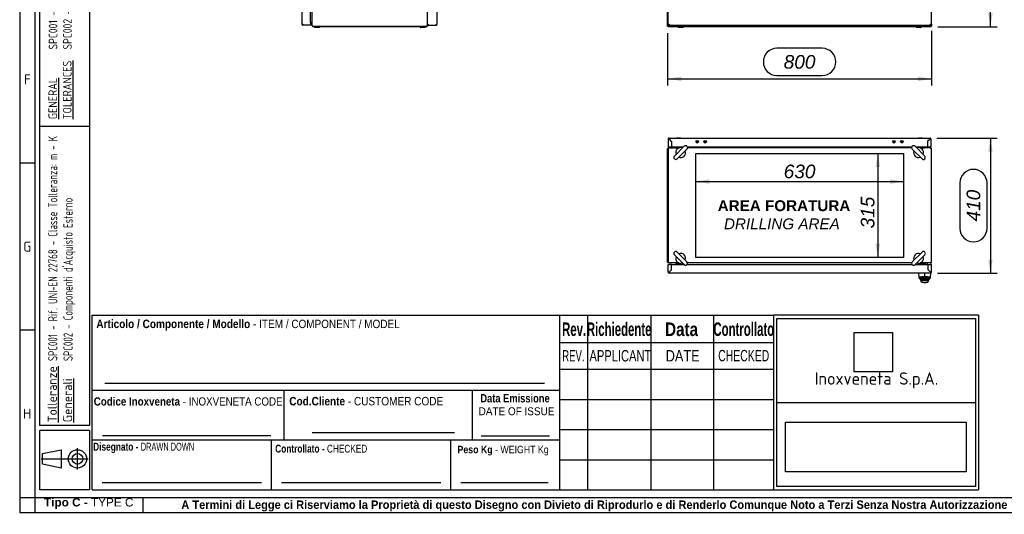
# Model space of a CAD drawing. Extents: x -12 to 412, y 11 to 308.
# Tile 1 of 7: x 6 to 205, y 11 to 111. Entities that reach past the tile are written whole.
import ezdxf
from ezdxf.lldxf.tags import DXFTag

# ---------------------------------------------------------------- set-up
doc = ezdxf.new("R2010")
doc.units = 0
doc.layers.get('0').update_dxf_attribs({"linetype": 'CONTINUOUS'})
for name, color, linetype in [('_TRANSLATION', 7, 'CONTINUOUS'), ('AE00100_03', 7, 'CONTINUOUS'), ('AE00198_03', 7, 'CONTINUOUS'), ('AE00219_03', 7, 'CONTINUOUS'), ('AE00500_10', 7, 'CONTINUOUS'), ('AE00715_01', 7, 'CONTINUOUS'), ('AE00992_10', 7, 'CONTINUOUS'), ('AE00992_31', 7, 'CONTINUOUS'), ('DEFAULT', 7, 'CONTINUOUS'), ('DV4__TRANSLATION', 7, 'CONTINUOUS'), ('F0000000_02', 7, 'CONTINUOUS'), ('F0000000_08', 7, 'CONTINUOUS'), ('F0000000_12', 7, 'CONTINUOUS'), ('F0000000_13', 7, 'CONTINUOUS'), ('F0000000_80', 7, 'CONTINUOUS'), ('F0000000_81', 7, 'CONTINUOUS'), ('F0000000_83', 7, 'CONTINUOUS'), ('F0000000_84', 7, 'CONTINUOUS'), ('F0000000_85', 7, 'CONTINUOUS'), ('F0000001_24', 7, 'CONTINUOUS'), ('M0000000_37', 7, 'CONTINUOUS'), ('SBAVATURE', 7, 'CONTINUOUS')]:
    doc.layers.add(name, color=color, linetype=linetype)
doc.styles.add('SEACAD_ARIAL', font='arial.ttf')
doc.styles.add('SEACAD_ARIAL_NARROW', font='ARIALN.TTF', dxfattribs={"width": 0.8})
doc.styles.add('SEACAD_ARIALB', font='arialbd.ttf', dxfattribs={"width": 0.9})
doc.styles.add('SEACAD_ARIALI', font='ariali.ttf')
doc.styles.add('SEACAD_SOLID_EDGE_ANSI', font='seans.ttf', dxfattribs={"width": 0.9})
doc.styles.add('SEACAD_SOLID_EDGE_ANSIB', font='seansbd.ttf', dxfattribs={"width": 0.9})
tags = doc.linetypes.add('CENTER2', pattern=[28.575, 19.05, -3.175, 3.175, -3.175]).pattern_tags.tags
tags[10:11] = [DXFTag(74, 4), DXFTag(75, 0), DXFTag(340, '0'), DXFTag(46, 0.0), DXFTag(50, 0.0), DXFTag(44, 0.0), DXFTag(45, 0.0)]
tags[8:9] = [DXFTag(74, 4), DXFTag(75, 0), DXFTag(340, '0'), DXFTag(46, 0.0), DXFTag(50, 0.0), DXFTag(44, 0.0), DXFTag(45, 0.0)]
tags[6:7] = [DXFTag(74, 4), DXFTag(75, 0), DXFTag(340, '0'), DXFTag(46, 0.0), DXFTag(50, 0.0), DXFTag(44, 0.0), DXFTag(45, 0.0)]
tags[4:5] = [DXFTag(74, 4), DXFTag(75, 0), DXFTag(340, '0'), DXFTag(46, 0.0), DXFTag(50, 0.0), DXFTag(44, 0.0), DXFTag(45, 0.0)]
doc.dimstyles.new('ISO', dxfattribs={"dimtxt": 1.1, "dimasz": 1.1, "dimexe": 0.55, "dimexo": 0.55, "dimgap": 0.275, "dimtad": 1, "dimdec": 1, "dimlfac": 15, "dimtxsty": 'SEACAD_ARIAL', "dimblk1": '_SE_FILLED', "dimblk2": '_SE_FILLED', "dimsah": 1, "dimcen": 0.55, "dimazin": 3, "dimtfac": 0.7, "dimtdec": 3, "dimtmove": 0, "dimatfit": 3})
picture_1 = doc.add_image_def('image1.jpg', size_in_pixel=(55, 57))
picture_2 = doc.add_image_def('image2.bmp', size_in_pixel=(138, 38))

# ---------------------------------------------------------------- blocks, each defined once
blk = doc.blocks.new('SE')
at = {"layer": 'F0000000_02', "color": 7, "linetype": 'CONTINUOUS'}
for p, q in [((139.31, 109.1), (139.31, 109.21)), ((139.44, 109.08), (139.32, 109.08)), ((140.17, 109.08), (139.44, 109.08)), ((140.29, 109.08), (140.17, 109.08)), ((140.31, 109.21), (140.31, 109.1)), ((187.37, 109.1), (187.37, 109.21)), ((187.51, 109.08), (187.39, 109.08)), ((188.24, 109.08), (187.51, 109.08)), ((188.36, 109.08), (188.24, 109.08)), ((188.37, 109.21), (188.37, 109.1))]:
    blk.add_line(p, q, dxfattribs=at)
for centre, start, end in [((139.32, 109.1), 180, 270), ((140.29, 109.1), 270, 0), ((187.39, 109.1), 180, 270), ((188.36, 109.1), 270, 0)]:
    blk.add_arc(centre, 0.0167, start, end, dxfattribs=at)
at = {"layer": 'F0000000_81', "color": 7, "linetype": 'CONTINUOUS'}
for p, q in [((137.31, 109.73), (137.31, 228.69)), ((190.51, 109.73), (190.51, 228.69)), ((137.31, 109.73), (137.49, 109.73)), ((137.5, 109.55), (137.49, 109.55)), ((137.5, 109.55), (190.32, 109.55)), ((190.51, 109.73), (190.32, 109.73)), ((190.32, 109.55), (190.32, 109.55))]:
    blk.add_line(p, q, dxfattribs=at)
for centre, radius, start, end in [((137.49, 109.73), 0.187, 180, 270), ((147.77, 109.71), 10.27, 179.8887, 180.9298), ((178.72, 109.72), 11.6, 359.1297, 0.0518), ((190.32, 109.73), 0.187, 270, 360)]:
    blk.add_arc(centre, radius, start, end, dxfattribs=at)
at = {"layer": 'F0000000_83', "color": 7, "linetype": 'CONTINUOUS'}
for p, q in [((137.51, 109.55), (137.36, 109.4)), ((190.17, 109.55), (190.32, 109.4)), ((137.36, 109.4), (137.27, 109.31)), ((137.27, 109.21), (137.27, 109.31)), ((190.41, 109.21), (137.27, 109.21)), ((190.32, 109.4), (190.41, 109.31)), ((190.41, 109.21), (190.41, 109.31))]:
    blk.add_line(p, q, dxfattribs=at)
at = {"layer": 'F0000000_85', "color": 7, "linetype": 'CONTINUOUS'}
for p, q in [((137.17, 109.31), (137.17, 229.11)), ((137.36, 109.4), (137.51, 109.55)), ((190.32, 109.4), (190.17, 109.55)), ((190.51, 109.73), (190.51, 109.31)), ((137.27, 109.31), (137.17, 109.31)), ((137.27, 109.31), (137.36, 109.4)), ((190.41, 109.31), (190.32, 109.4)), ((190.41, 109.31), (190.51, 109.31))]:
    blk.add_line(p, q, dxfattribs=at)
blk = doc.blocks.new('SE1')
at = {"layer": 'F0000000_02', "color": 7, "linetype": 'CONTINUOUS'}
for p, q in [((65.79, 109.1), (65.79, 109.21)), ((65.92, 109.08), (65.8, 109.08)), ((66.65, 109.08), (65.92, 109.08)), ((66.77, 109.08), (66.65, 109.08)), ((66.79, 109.21), (66.79, 109.1)), ((87.19, 109.1), (87.19, 109.21)), ((87.32, 109.08), (87.2, 109.08)), ((88.05, 109.08), (87.32, 109.08)), ((88.17, 109.08), (88.05, 109.08)), ((88.19, 109.21), (88.19, 109.1))]:
    blk.add_line(p, q, dxfattribs=at)
for centre, start, end in [((65.8, 109.1), 180, 270), ((66.77, 109.1), 270, 0), ((87.2, 109.1), 180, 270), ((88.17, 109.1), 270, 0)]:
    blk.add_arc(centre, 0.0167, start, end, dxfattribs=at)
at = {"layer": 'F0000000_80', "color": 7, "linetype": 'CONTINUOUS'}
for p, q in [((88.65, 109.65), (88.65, 228.78)), ((90.62, 109.73), (90.62, 228.69)), ((88.65, 109.65), (88.75, 109.65)), ((88.65, 109.55), (88.65, 109.65)), ((88.65, 109.65), (88.75, 109.65)), ((88.65, 109.55), (88.75, 109.55)), ((88.75, 109.65), (88.84, 109.73)), ((88.75, 109.65), (88.84, 109.73)), ((88.75, 109.55), (88.75, 109.65)), ((88.75, 109.55), (90.43, 109.55)), ((90.43, 109.73), (90.62, 109.73)), ((90.43, 109.55), (90.43, 109.55))]:
    blk.add_line(p, q, dxfattribs=at)
for centre, radius, start, end in [((90.43, 109.73), 0.187, 270, 360), ((78.83, 109.72), 11.6, 359.1297, 0.0518)]:
    blk.add_arc(centre, radius, start, end, dxfattribs=at)
at = {"layer": 'F0000000_81', "color": 7, "linetype": 'CONTINUOUS'}
for p, q in [((63.29, 109.73), (63.29, 228.69)), ((65.02, 110.21), (65.02, 228.21)), ((63.47, 109.73), (63.29, 109.73)), ((63.47, 109.55), (63.48, 109.55)), ((65.02, 109.55), (63.48, 109.55)), ((64.87, 110.21), (64.87, 110.21)), ((64.87, 110.21), (64.87, 110.21)), ((64.87, 110.21), (65.02, 110.21)), ((64.87, 110.21), (65.02, 110.21)), ((65.02, 110.21), (65.02, 109.73)), ((65.02, 109.73), (65.02, 109.55))]:
    blk.add_line(p, q, dxfattribs=at)
for centre, radius, start, end in [((63.47, 109.73), 0.187, 180, 270), ((73.75, 109.71), 10.27, 179.8886, 180.9299)]:
    blk.add_arc(centre, radius, start, end, dxfattribs=at)
at = {"layer": 'F0000000_83', "color": 7, "linetype": 'CONTINUOUS'}
blk.add_line((88.43, 109.21), (65.54, 109.21), dxfattribs=at)
for centre, start, end in [((65.54, 109.4), 180, 207.664), ((65.54, 109.4), 207.664, 270), ((88.43, 109.4), 270, 332.336), ((88.43, 109.4), 332.336, 0)]:
    blk.add_arc(centre, 0.187, start, end, dxfattribs=at)
at = {"layer": 'F0000000_85', "color": 7, "linetype": 'CONTINUOUS'}
for p, q in [((65.35, 109.4), (65.35, 229.03)), ((88.62, 109.4), (88.62, 229.03)), ((65.38, 109.31), (65.54, 109.31)), ((65.54, 109.31), (88.43, 109.31)), ((88.6, 109.31), (88.43, 109.31))]:
    blk.add_line(p, q, dxfattribs=at)
for centre, start, end in [((65.54, 109.4), 180, 207.664), ((88.43, 109.4), 332.336, 0)]:
    blk.add_arc(centre, 0.187, start, end, dxfattribs=at)
blk = doc.blocks.new('SE3')
at = {"layer": 'AE00100_03', "color": 7, "linetype": 'CONTINUOUS'}
for centre, radius in [((143.17, 85.95), 0.267), ((143.17, 85.95), 0.0667), ((144.77, 85.95), 0.267), ((144.77, 85.95), 0.0667), ((182.91, 85.95), 0.267), ((182.91, 85.95), 0.0667), ((184.51, 85.95), 0.267), ((184.51, 85.95), 0.0667)]:
    blk.add_circle(centre, radius, dxfattribs=at)
at = {"layer": 'AE00198_03', "color": 7, "linetype": 'CONTINUOUS'}
for p, q in [((139.09, 61.12), (139.09, 61.08)), ((139.24, 61.38), (139.24, 61.33)), ((139.28, 61.38), (139.28, 61.33)), ((139.6, 61.36), (139.6, 61.33)), ((139.64, 61.33), (139.64, 61.36)), ((139.79, 61.08), (139.79, 61.12)), ((187.89, 61.15), (187.89, 61.1)), ((188.59, 61.1), (187.89, 61.1)), ((188.04, 61.36), (188.04, 61.33)), ((188.08, 61.36), (188.08, 61.33)), ((188.4, 61.38), (188.4, 61.33)), ((188.44, 61.33), (188.44, 61.38)), ((188.59, 61.1), (188.59, 61.15))]:
    blk.add_line(p, q, dxfattribs=at)
for centre, start, end in [((188.29, 61.46), 222.1747, 225.145), ((188.2, 61.46), 315.2274, 317.8253)]:
    blk.add_arc(centre, 0.533, start, end, dxfattribs=at)
at = {"layer": 'AE00219_03', "color": 7, "linetype": 'CONTINUOUS'}
for p, q in [((139.04, 86.7), (139.84, 86.7)), ((139.04, 86.7), (139.04, 86.68)), ((139.84, 86.68), (139.84, 86.7)), ((187.84, 86.7), (188.64, 86.7)), ((187.84, 86.7), (187.84, 86.68)), ((188.64, 86.68), (188.64, 86.7))]:
    blk.add_line(p, q, dxfattribs=at)
at = {"layer": 'AE00500_10', "color": 7, "linetype": 'CONTINUOUS'}
for p, q in [((139.13, 84.68), (139.13, 84.72)), ((188.55, 84.72), (188.55, 84.68)), ((139.13, 61.38), (139.13, 61.42)), ((139.13, 61.38), (139.44, 61.38)), ((139.13, 61.38), (139.13, 61.38)), ((139.44, 61.38), (139.55, 61.38)), ((139.44, 61.38), (139.44, 61.38)), ((188.13, 61.38), (188.24, 61.38)), ((188.24, 61.38), (188.55, 61.38)), ((188.24, 61.38), (188.24, 61.38)), ((188.55, 61.42), (188.55, 61.38)), ((188.55, 61.38), (188.55, 61.38))]:
    blk.add_line(p, q, dxfattribs=at)
at = {"layer": 'AE00715_01', "color": 7, "linetype": 'CONTINUOUS'}
for p, q in [((140.52, 85.02), (138.54, 83.04)), ((139.1, 82.48), (141.08, 84.46)), ((186.6, 84.46), (188.58, 82.48)), ((189.15, 83.04), (187.17, 85.02)), ((138.54, 63.06), (140.52, 61.08)), ((141.08, 61.64), (139.1, 63.62)), ((188.58, 63.62), (186.6, 61.64)), ((187.17, 61.08), (189.15, 63.06))]:
    blk.add_line(p, q, dxfattribs=at)
for centre, radius, start, end in [((139.81, 83.75), 1, 68.9605, 201.4218), ((139.81, 83.75), 1, 248.5782, 21.4218), ((140.8, 84.74), 0.4, 315, 135), ((186.88, 84.74), 0.4, 45, 225), ((187.87, 83.75), 1, 158.5782, 291.4218), ((187.87, 83.75), 1, 338.5782, 111.0395), ((138.82, 82.76), 0.4, 135, 315), ((188.86, 82.76), 0.4, 225, 45), ((138.82, 63.34), 0.4, 45, 225), ((188.86, 63.34), 0.4, 315, 135), ((139.81, 62.35), 1, 158.5782, 291.0395), ((139.81, 62.35), 1, 338.5782, 111.4218), ((187.87, 62.35), 1, 68.5782, 201.4218), ((187.87, 62.35), 1, 248.9605, 21.4218), ((140.8, 61.36), 0.4, 225, 45), ((186.88, 61.36), 0.4, 135, 315)]:
    blk.add_arc(centre, radius, start, end, dxfattribs=at)
at = {"layer": 'AE00992_10', "color": 7, "linetype": 'CONTINUOUS'}
for p, q in [((190.04, 59.82), (190.04, 59.82)), ((187.97, 58.52), (187.94, 59.35)), ((187.98, 58.35), (187.97, 58.52)), ((188.21, 58.29), (187.97, 58.52)), ((188.21, 58.12), (187.98, 58.35)), ((187.98, 58.35), (188.21, 58.12)), ((188.21, 58.15), (188.21, 58.15)), ((188.21, 58.15), (188.21, 58.12)), ((188.24, 57.82), (188.45, 57.82)), ((188.24, 57.82), (188.41, 57.65)), ((188.25, 58.08), (188.25, 58.17)), ((188.25, 58.02), (188.25, 58.08)), ((188.45, 57.88), (188.25, 58.08)), ((188.45, 57.82), (188.25, 58.02)), ((188.45, 57.88), (188.45, 57.82)), ((189.76, 57.82), (188.45, 57.82)), ((189.11, 59.33), (189.11, 58.67)), ((189.11, 58.67), (189.11, 58.44)), ((189.96, 58.08), (189.76, 57.88)), ((189.96, 58.02), (189.76, 57.82)), ((189.76, 57.82), (189.76, 57.88)), ((189.76, 57.82), (189.97, 57.82)), ((189.81, 57.65), (189.97, 57.82)), ((189.96, 58.08), (189.96, 58.17)), ((189.96, 58.08), (189.96, 58.02)), ((190, 58.12), (190.24, 58.35)), ((190.01, 58.15), (190, 58.15)), ((190.24, 58.52), (190.01, 58.29)), ((190.24, 58.35), (190.01, 58.12)), ((190.01, 58.12), (190.01, 58.15)), ((190.21, 59.65), (190.21, 59.65)), ((190.24, 59.62), (190.24, 59.62)), ((190.27, 59.35), (190.24, 58.52)), ((190.24, 58.52), (190.24, 58.35)), ((188.85, 57.48), (189.37, 57.48))]:
    blk.add_line(p, q, dxfattribs=at)
for centre, radius, start, end in [((193.57, 58.41), 5.37, 181.2612, 182.6851), ((189.1, 52.55), 5.67, 80.8971, 99.0474), ((184.68, 58.4), 5.33, 357.3047, 358.7476), ((188.85, 58.15), 0.667, 228.5904, 270), ((189.37, 58.15), 0.667, 270, 311.4096)]:
    blk.add_arc(centre, radius, start, end, dxfattribs=at)
for points, knots in [([(187.97, 58.52), (187.97, 58.52), (187.97, 58.52), (187.98, 58.53), (187.99, 58.54), (188.01, 58.55), (188.02, 58.55), (188.03, 58.56), (188.04, 58.56), (188.08, 58.57), (188.15, 58.59), (188.29, 58.61), (188.44, 58.63), (188.6, 58.65), (188.76, 58.66), (188.93, 58.67), (189.05, 58.67), (189.11, 58.67)], [0, 0, 0, 0, 0.050345, 0.095223, 0.134632, 0.168574, 0.197046, 0.220048, 0.23758, 0.249642, 0.383241, 0.499291, 0.605676, 0.70888, 0.808958, 0.905976, 1, 1, 1, 1]), ([(189.11, 58.44), (189.1, 58.44), (189.08, 58.44), (189.06, 58.44), (189.04, 58.44), (189.01, 58.44), (188.99, 58.44), (188.96, 58.44), (188.94, 58.44), (188.92, 58.44), (188.89, 58.44), (188.87, 58.44), (188.85, 58.44), (188.83, 58.43), (188.8, 58.43), (188.78, 58.43), (188.71, 58.43), (188.6, 58.41), (188.46, 58.39), (188.35, 58.37), (188.29, 58.35), (188.26, 58.33), (188.24, 58.33), (188.23, 58.32), (188.22, 58.31), (188.21, 58.3), (188.21, 58.3), (188.21, 58.29), (188.21, 58.29)], [0, 0, 0, 0, 0.016652, 0.03324, 0.049776, 0.066272, 0.082741, 0.099195, 0.115646, 0.132107, 0.14859, 0.165107, 0.18167, 0.198292, 0.214985, 0.23176, 0.248629, 0.372833, 0.49775, 0.62267, 0.748317, 0.784521, 0.82047, 0.856266, 0.892012, 0.927815, 0.963776, 1, 1, 1, 1]), ([(188.25, 58.08), (188.25, 58.08), (188.25, 58.09), (188.26, 58.09), (188.28, 58.1), (188.32, 58.12), (188.4, 58.13), (188.54, 58.15), (188.78, 58.17), (189, 58.18), (189.21, 58.18), (189.44, 58.17), (189.67, 58.15), (189.82, 58.13), (189.9, 58.11), (189.94, 58.1), (189.96, 58.09), (189.96, 58.08), (189.96, 58.08)], [0, 0, 0, 0, 0.025166, 0.054446, 0.087839, 0.125344, 0.199913, 0.250411, 0.382686, 0.499745, 0.500022, 0.617437, 0.74953, 0.800636, 0.874573, 0.925008, 0.966819, 1, 1, 1, 1]), ([(189.76, 57.88), (189.76, 57.88), (189.76, 57.89), (189.75, 57.9), (189.74, 57.91), (189.71, 57.92), (189.66, 57.93), (189.57, 57.95), (189.47, 57.96), (189.32, 57.98), (189.11, 57.99), (188.89, 57.98), (188.74, 57.96), (188.64, 57.95), (188.56, 57.93), (188.5, 57.91), (188.46, 57.9), (188.45, 57.89), (188.45, 57.88)], [0, 0, 0, 0, 0.031647, 0.063115, 0.094704, 0.126708, 0.189808, 0.252326, 0.31481, 0.377086, 0.500331, 0.623496, 0.685583, 0.748041, 0.810784, 0.873637, 0.936812, 1, 1, 1, 1]), ([(189.11, 58.67), (189.14, 58.67), (189.19, 58.67), (189.28, 58.67), (189.36, 58.66), (189.45, 58.66), (189.53, 58.65), (189.62, 58.65), (189.7, 58.64), (189.78, 58.63), (189.85, 58.62), (189.95, 58.61), (190.06, 58.59), (190.15, 58.57), (190.23, 58.54), (190.24, 58.53), (190.24, 58.52)], [0, 0, 0, 0, 0.0469, 0.094494, 0.142789, 0.191794, 0.241519, 0.29197, 0.343156, 0.395085, 0.447761, 0.501194, 0.617211, 0.750743, 0.831115, 1, 1, 1, 1]), ([(190.01, 58.29), (190.01, 58.29), (190.01, 58.29), (190.01, 58.3), (190, 58.3), (190, 58.3), (190, 58.31), (190, 58.31), (189.99, 58.31), (189.99, 58.32), (189.98, 58.32), (189.97, 58.33), (189.97, 58.33), (189.96, 58.33), (189.95, 58.34), (189.92, 58.35), (189.86, 58.37), (189.75, 58.39), (189.62, 58.41), (189.5, 58.43), (189.42, 58.43), (189.37, 58.44), (189.33, 58.44), (189.29, 58.44), (189.24, 58.44), (189.2, 58.44), (189.15, 58.44), (189.12, 58.44), (189.11, 58.44)], [0, 0, 0, 0, 0.018185, 0.036288, 0.054322, 0.072299, 0.090233, 0.108135, 0.126019, 0.143898, 0.161785, 0.179693, 0.197635, 0.215623, 0.23367, 0.25179, 0.377253, 0.50224, 0.626949, 0.751311, 0.782601, 0.813674, 0.844609, 0.875484, 0.906381, 0.93738, 0.96856, 1, 1, 1, 1])]:
    blk.add_open_spline(points, degree=3, knots=knots, dxfattribs=at)
at = {"layer": 'AE00992_31', "color": 7, "linetype": 'CONTINUOUS'}
for p, q in [((189.84, 60.98), (189.84, 60.98)), ((189.84, 60.7), (189.84, 60.7)), ((189.84, 60.68), (189.84, 60.68)), ((189.91, 59.95), (189.91, 59.95)), ((189.94, 59.92), (189.94, 59.91)), ((190.01, 59.85), (190.01, 59.85))]:
    blk.add_line(p, q, dxfattribs=at)
at = {"layer": 'DV4__TRANSLATION', "color": 7, "linetype": 'CENTER2'}
for p, q in [((142.84, 83.55), (184.84, 83.55)), ((142.84, 62.55), (142.84, 83.55)), ((184.84, 83.55), (184.84, 62.55)), ((184.84, 62.55), (142.84, 62.55))]:
    blk.add_line(p, q, dxfattribs=at)
at = {"layer": 'F0000000_08', "color": 7, "linetype": 'CONTINUOUS'}
for p, q in [((138.87, 61.18), (138.87, 61.35)), ((139.81, 61.12), (138.94, 61.12)), ((139.02, 61.4), (139.02, 61.38)), ((139.02, 61.38), (139.02, 61.35)), ((139.04, 61.33), (139.84, 61.33)), ((139.86, 61.35), (139.86, 61.35)), ((140.2, 61.15), (140.18, 61.08)), ((140.23, 61.24), (140.2, 61.15))]:
    blk.add_line(p, q, dxfattribs=at)
for centre, radius, start, end in [((138.94, 61.35), 0.0667, 90, 180), ((138.94, 61.18), 0.0667, 180, 270), ((139, 61.4), 0.02, 0, 90), ((139.04, 61.35), 0.02, 180, 270), ((139.81, 61.05), 0.0667, 69.6359, 90), ((139.81, 61.05), 0.0667, 30, 69.6359), ((139.84, 61.35), 0.02, 270, 0), ((140.11, 61.28), 0.133, 339.5226, 71.9142)]:
    blk.add_arc(centre, radius, start, end, dxfattribs=at)
at = {"layer": 'F0000000_12', "color": 7, "linetype": 'CONTINUOUS'}
blk.add_line((137.97, 60.95), (137.98, 60.95), dxfattribs=at)
at = {"layer": 'F0000000_13', "color": 7, "linetype": 'CONTINUOUS'}
blk.add_line((137.97, 60.9), (137.98, 60.9), dxfattribs=at)
at = {"layer": 'F0000000_80', "color": 7, "linetype": 'CONTINUOUS'}
for p, q in [((137.31, 86.5), (137.31, 84.9)), ((137.49, 86.68), (190.19, 86.68)), ((137.5, 86.5), (137.49, 86.49)), ((137.49, 86.49), (137.5, 86.5)), ((137.49, 86.49), (137.97, 86.01)), ((137.98, 86.02), (137.5, 86.5)), ((137.97, 86.01), (137.97, 84.85)), ((137.98, 86.02), (137.98, 86.02)), ((137.98, 86.02), (137.98, 84.85)), ((189.7, 86.02), (189.71, 86.02)), ((189.7, 86.02), (189.7, 84.85)), ((189.71, 86.02), (190.19, 86.5)), ((190.19, 86.49), (189.71, 86.01)), ((189.71, 86.01), (189.71, 84.85)), ((190.19, 86.5), (190.19, 86.49)), ((190.19, 86.49), (190.19, 86.5)), ((190.37, 86.5), (190.37, 84.9)), ((137.49, 84.85), (137.32, 84.85)), ((137.33, 84.82), (137.49, 84.82)), ((137.97, 84.85), (137.49, 84.85)), ((137.49, 84.82), (137.49, 84.82)), ((137.49, 84.82), (137.49, 84.82)), ((137.49, 84.82), (138.37, 84.82)), ((137.49, 84.72), (138.37, 84.72)), ((137.97, 84.85), (137.97, 84.82)), ((140.34, 84.85), (137.98, 84.85)), ((137.98, 84.85), (137.98, 84.82)), ((138.37, 84.82), (138.57, 84.82)), ((138.57, 84.72), (138.37, 84.72)), ((138.57, 84.82), (139.51, 84.82)), ((138.57, 84.82), (138.57, 84.72)), ((138.57, 84.72), (139.51, 84.72)), ((139.51, 84.82), (139.71, 84.82)), ((139.55, 84.72), (139.51, 84.72)), ((139.71, 84.82), (139.71, 84.74)), ((140.21, 84.72), (140.06, 84.72)), ((186.5, 84.85), (141.18, 84.85)), ((189.7, 84.85), (187.34, 84.85)), ((187.62, 84.72), (187.47, 84.72)), ((187.97, 84.74), (187.97, 84.82)), ((187.97, 84.82), (188.17, 84.82)), ((188.17, 84.72), (188.13, 84.72)), ((188.17, 84.82), (189.11, 84.82)), ((188.17, 84.72), (189.11, 84.72)), ((189.11, 84.82), (189.31, 84.82)), ((189.11, 84.72), (189.11, 84.82)), ((189.31, 84.72), (189.11, 84.72)), ((190.19, 84.82), (189.31, 84.82)), ((190.19, 84.72), (189.31, 84.72)), ((189.7, 84.85), (189.7, 84.82)), ((189.71, 84.85), (190.19, 84.85)), ((189.71, 84.85), (189.71, 84.82)), ((190.19, 84.85), (190.37, 84.85)), ((190.35, 84.82), (190.19, 84.82)), ((190.19, 84.82), (190.19, 84.82)), ((190.19, 84.82), (190.19, 84.82))]:
    blk.add_line(p, q, dxfattribs=at)
for centre, radius, start, end in [((137.49, 86.5), 0.187, 90, 180), ((137.48, 98.09), 11.6, 269.1297, 270.0518), ((127.22, 86.52), 10.27, 359.8886, 0.9299), ((190.19, 86.5), 0.187, 0, 90), ((201.79, 86.51), 11.6, 179.1297, 180.0518), ((190.21, 96.77), 10.27, 269.8886, 270.9299), ((137.49, 84.9), 0.187, 180, 207.664), ((137.49, 84.9), 0.187, 207.664, 270), ((137.49, 84.9), 0.0867, 217.8681, 270), ((190.19, 84.9), 0.0867, 270, 322.1319), ((190.19, 84.9), 0.187, 270, 332.336), ((190.19, 84.9), 0.187, 332.336, 0)]:
    blk.add_arc(centre, radius, start, end, dxfattribs=at)
for centre, major_axis, start_param, end_param in [((137.49, 84.9), (0.187, 0), 3.141593, 3.431057), ((137.49, 84.9), (0.0867, 0), 3.803715, 4.712389), ((190.19, 84.9), (-0.0867, 0), 1.570796, 2.47947), ((190.19, 84.9), (-0.187, 0), 2.852128, 3.141593)]:
    blk.add_ellipse(centre, major_axis=major_axis, ratio=0.998462, start_param=start_param, end_param=end_param, dxfattribs=at)
at = {"layer": 'F0000000_81', "color": 7, "linetype": 'CONTINUOUS'}
for p, q in [((137.31, 59.54), (137.31, 61.08)), ((137.31, 61.08), (137.49, 61.08)), ((137.97, 61.08), (137.49, 61.08)), ((137.49, 59.54), (137.97, 60.02)), ((137.98, 60.02), (137.5, 59.54)), ((137.97, 60.02), (137.97, 61.08)), ((137.98, 60.02), (137.98, 61.08)), ((137.98, 61.08), (140.51, 61.08)), ((137.98, 60.02), (137.98, 60.02)), ((141.09, 61.08), (186.6, 61.08)), ((187.17, 61.08), (189.84, 61.08)), ((189.84, 61.08), (190.32, 61.08)), ((189.84, 60.02), (189.84, 61.08)), ((189.84, 60.02), (189.84, 61.08)), ((189.84, 60.02), (189.84, 60.02)), ((190.32, 59.54), (189.84, 60.02)), ((189.84, 60.02), (190.32, 59.54)), ((190.51, 61.08), (190.32, 61.08)), ((190.51, 59.54), (190.51, 61.08)), ((137.5, 59.54), (137.49, 59.54)), ((190.32, 59.35), (137.49, 59.35)), ((190.32, 59.54), (190.32, 59.54))]:
    blk.add_line(p, q, dxfattribs=at)
for centre, radius, start, end in [((137.49, 59.54), 0.187, 180, 270), ((137.47, 49.26), 10.27, 89.8886, 90.9299), ((125.9, 59.52), 11.6, 359.1297, 0.0518), ((190.32, 59.54), 0.187, 270, 0), ((190.33, 47.94), 11.6, 89.1297, 90.0518), ((200.59, 59.52), 10.27, 179.8887, 180.9298)]:
    blk.add_arc(centre, radius, start, end, dxfattribs=at)
at = {"layer": 'F0000000_84', "color": 7, "linetype": 'CONTINUOUS'}
for p, q in [((137.27, 84.5), (137.27, 84.66)), ((137.27, 84.5), (137.27, 61.6)), ((139.45, 84.68), (137.36, 84.68)), ((140.18, 84.68), (140.17, 84.68)), ((186.49, 84.68), (141.19, 84.68)), ((187.52, 84.68), (187.51, 84.68)), ((190.32, 84.68), (188.23, 84.68)), ((190.41, 84.5), (190.41, 84.66)), ((190.41, 84.5), (190.41, 61.6)), ((137.27, 61.6), (137.27, 61.44)), ((139.45, 61.42), (137.36, 61.42)), ((140.18, 61.42), (140.17, 61.42)), ((140.44, 61.15), (140.44, 61.08)), ((186.49, 61.42), (141.19, 61.42)), ((187.24, 61.15), (187.24, 61.08)), ((187.52, 61.42), (187.51, 61.42)), ((190.32, 61.42), (188.23, 61.42)), ((190.41, 61.6), (190.41, 61.44))]:
    blk.add_line(p, q, dxfattribs=at)
for centre, start, end in [((137.36, 84.5), 90, 117.664), ((190.32, 84.5), 62.336, 90), ((137.36, 61.6), 242.336, 270), ((190.32, 61.6), 270, 297.664)]:
    blk.add_arc(centre, 0.187, start, end, dxfattribs=at)
at = {"layer": 'F0000000_85', "color": 7, "linetype": 'CONTINUOUS'}
for p, q in [((137.17, 61.6), (137.17, 84.5)), ((140.34, 84.85), (140.34, 84.85)), ((187.34, 84.85), (187.34, 84.85)), ((190.51, 61.6), (190.51, 84.5)), ((140.34, 61.08), (140.34, 61.25)), ((140.44, 61.08), (140.44, 61.15)), ((187.24, 61.08), (187.24, 61.15)), ((187.34, 61.08), (187.34, 61.25))]:
    blk.add_line(p, q, dxfattribs=at)
for centre, start, end in [((137.36, 84.5), 117.664, 180), ((137.36, 84.5), 90, 117.664), ((190.32, 84.5), 62.336, 90), ((190.32, 84.5), 0, 62.336), ((137.36, 61.6), 180, 242.336), ((137.36, 61.6), 242.336, 270), ((190.32, 61.6), 270, 297.664), ((190.32, 61.6), 297.664, 0)]:
    blk.add_arc(centre, 0.187, start, end, dxfattribs=at)
at = {"layer": 'F0000001_24', "color": 7, "linetype": 'CONTINUOUS'}
for p, q in [((187.81, 61.3), (187.81, 61.35)), ((187.81, 61.35), (187.81, 61.35)), ((187.81, 61.18), (187.81, 61.3)), ((187.84, 61.33), (188.01, 61.33)), ((188.01, 61.15), (187.84, 61.15)), ((188.01, 61.33), (188.64, 61.33)), ((188.77, 61.15), (188.01, 61.15)), ((188.66, 61.35), (188.66, 61.4)), ((188.8, 61.15), (188.77, 61.15)), ((189.19, 61.15), (188.8, 61.15)), ((189.28, 61.15), (189.19, 61.15)), ((189.34, 61.15), (189.28, 61.15)), ((189.61, 61.38), (189.61, 61.08)), ((189.62, 61.28), (189.61, 61.28)), ((189.62, 61.24), (189.61, 61.24)), ((189.62, 61.24), (189.61, 61.24)), ((189.62, 61.28), (189.62, 61.27)), ((189.62, 61.24), (189.62, 61.08))]:
    blk.add_line(p, q, dxfattribs=at)
for centre, radius, start, end in [((187.84, 61.3), 0.0333, 90, 180), ((187.84, 61.18), 0.0333, 180, 270), ((188.67, 61.08), 0.0667, 90, 180), ((188.64, 61.35), 0.02, 270, 0), ((188.68, 61.4), 0.02, 90, 180), ((189.34, 61.08), 0.0667, 0, 90), ((189.57, 61.38), 0.0333, 0, 90)]:
    blk.add_arc(centre, radius, start, end, dxfattribs=at)
at = {"layer": 'M0000000_37', "color": 7, "linetype": 'CONTINUOUS'}
for p, q in [((139.17, 84.82), (139.17, 84.85)), ((139.44, 84.82), (139.44, 84.85)), ((139.71, 84.82), (139.71, 84.85)), ((187.97, 84.82), (187.97, 84.85)), ((188.24, 84.82), (188.24, 84.85)), ((188.51, 84.82), (188.51, 84.85))]:
    blk.add_line(p, q, dxfattribs=at)
blk = doc.blocks.new('DMBLK22')
at = {"layer": '_TRANSLATION', "linetype": 'CONTINUOUS'}
for points in [[(145.59, 77.41), (145.59, 78.33), (142.84, 77.87)], [(182.09, 77.41), (184.84, 77.87), (182.09, 78.33)]]:
    blk.add_hatch(color=7, dxfattribs=at).paths.add_polyline_path(points)
at = {"layer": '_TRANSLATION', "color": 7, "linetype": 'CONTINUOUS'}
blk.add_line((142.84, 77.87), (184.84, 77.87), dxfattribs=at)
at = {"layer": '_TRANSLATION', "color": 7, "linetype": 'CONTINUOUS', "style": 'SEACAD_ARIALI'}
blk.add_text('630', height=2.75, dxfattribs=at).set_placement((160.63, 78.56))
blk = doc.blocks.new('_SE_FILLED')
at = {"color": 0}
blk.add_line((0, 0), (-1, 0), dxfattribs=at)
blk.add_solid([(0, 0), (-1, -0.1665), (-1, 0.1665), (0, 0)], dxfattribs=at)
blk = doc.blocks.new('DMBLK23')
at = {"layer": '_TRANSLATION', "linetype": 'CONTINUOUS'}
for points in [[(179.19, 80.8), (180.11, 80.8), (179.65, 83.55)], [(179.19, 65.3), (179.65, 62.55), (180.11, 65.3)]]:
    blk.add_hatch(color=7, dxfattribs=at).paths.add_polyline_path(points)
at = {"layer": '_TRANSLATION', "color": 7, "linetype": 'CONTINUOUS'}
blk.add_line((179.65, 83.55), (179.65, 62.55), dxfattribs=at)
at = {"layer": '_TRANSLATION', "color": 7, "linetype": 'CONTINUOUS', "style": 'SEACAD_ARIALI'}
blk.add_text('315', height=2.75, rotation=90, dxfattribs=at).set_placement((178.96, 68.41))
blk = doc.blocks.new('DMBLK27')
at = {"layer": '_TRANSLATION', "linetype": 'CONTINUOUS'}
for points in [[(139.92, 98.21), (139.92, 99.12), (137.17, 98.67)], [(187.76, 98.21), (190.51, 98.67), (187.76, 99.12)]]:
    blk.add_hatch(color=7, dxfattribs=at).paths.add_polyline_path(points)
at = {"layer": '_TRANSLATION', "color": 7, "linetype": 'CONTINUOUS'}
for p, q in [((137.17, 107.94), (137.17, 97.29)), ((190.51, 108.36), (190.51, 97.29)), ((168.42, 104.85), (159.26, 104.85)), ((137.17, 98.67), (190.51, 98.67)), ((159.26, 99.35), (168.42, 99.35))]:
    blk.add_line(p, q, dxfattribs=at)
for centre, start, end in [((159.26, 102.1), 90, 270), ((168.42, 102.1), 270, 90)]:
    blk.add_arc(centre, 2.75, start, end, dxfattribs=at)
at = {"layer": '_TRANSLATION', "color": 7, "linetype": 'CONTINUOUS', "style": 'SEACAD_ARIALI'}
blk.add_text('800', height=2.75, dxfattribs=at).set_placement((160.63, 100.73))
blk = doc.blocks.new('DMBLK28')
at = {"layer": '_TRANSLATION', "linetype": 'CONTINUOUS'}
for points in [[(202.86, 226.46), (202.4, 229.21), (201.94, 226.46)], [(202.86, 111.96), (201.94, 111.96), (202.4, 109.21)]]:
    blk.add_hatch(color=7, dxfattribs=at).paths.add_polyline_path(points)
at = {"layer": '_TRANSLATION', "color": 7, "linetype": 'CONTINUOUS'}
for p, q in [((185.38, 229.21), (203.77, 229.21)), ((202.4, 109.21), (202.4, 229.21)), ((196.21, 174.87), (196.21, 163.56)), ((201.71, 163.56), (201.71, 174.87)), ((191.78, 109.21), (203.77, 109.21))]:
    blk.add_line(p, q, dxfattribs=at)
for centre, start, end in [((198.96, 174.87), 0, 180), ((198.96, 163.56), 180, 0)]:
    blk.add_arc(centre, 2.75, start, end, dxfattribs=at)
at = {"layer": '_TRANSLATION', "color": 7, "linetype": 'CONTINUOUS', "style": 'SEACAD_ARIALI'}
blk.add_text('1800', height=2.75, rotation=90, dxfattribs=at).set_placement((200.34, 164.94))
blk = doc.blocks.new('DMBLK29')
at = {"layer": '_TRANSLATION', "linetype": 'CONTINUOUS'}
for points in [[(202.86, 83.93), (202.4, 86.68), (201.94, 83.93)], [(202.86, 62.1), (201.94, 62.1), (202.4, 59.35)]]:
    blk.add_hatch(color=7, dxfattribs=at).paths.add_polyline_path(points)
at = {"layer": '_TRANSLATION', "color": 7, "linetype": 'CONTINUOUS'}
for p, q in [((191.56, 86.68), (203.77, 86.68)), ((202.4, 86.68), (202.4, 59.35)), ((196.21, 77.6), (196.21, 68.43)), ((201.71, 68.43), (201.71, 77.6)), ((191.7, 59.35), (203.77, 59.35))]:
    blk.add_line(p, q, dxfattribs=at)
for centre, start, end in [((198.96, 77.6), 0, 180), ((198.96, 68.43), 180, 0)]:
    blk.add_arc(centre, 2.75, start, end, dxfattribs=at)
at = {"layer": '_TRANSLATION', "color": 7, "linetype": 'CONTINUOUS', "style": 'SEACAD_ARIALI'}
blk.add_text('410', height=2.75, rotation=90, dxfattribs=at).set_placement((200.34, 69.81))

msp = doc.modelspace()

# ---------------------------------------------------------------- linework, layer by layer
at = {"color": 7, "linetype": 'CONTINUOUS'}
for p, q in [((6.2345, 287.5885), (6.2345, 10.9591)), ((9.2632, 81.6323), (6.2345, 81.6323)), ((115.3627, 15.5023), (115.3627, 50.8402)), ((9.2632, 47.8094), (6.2345, 47.8094)), ((20.8732, 35.6943), (115.3627, 35.6943)), ((65.3142, 27.1127), (94.0877, 27.1127)), ((99.5125, 26.4196), (113.3229, 26.4196)), ((17.9067, 19.6166), (17.9067, 23.9417)), ((20.8732, 25.5983), (115.3627, 25.5983)), ((57.1127, 15.5023), (57.1127, 25.5983)), ((93.3627, 15.5023), (93.3627, 25.5983)), ((10.5658, 21.7792), (20.0693, 21.7792)), ((22.8924, 17.0167), (55.0999, 17.0167)), ((59.1319, 17.0167), (91.3394, 17.0167)), ((95.3723, 17.0167), (113.0498, 17.0167)), ((31.1945, 10.9545), (31.1945, 13.9833)), ((6.2345, 10.9591), (412.092, 10.9591))]:
    msp.add_line(p, q, dxfattribs=at)
msp.add_lwpolyline([(14.582, 19.9256), (10.8748, 20.6979), (10.8748, 22.8605), (14.582, 23.6328), (14.582, 19.9256)], dxfattribs=at)
for radius in [1.8536, 1.0813]:
    msp.add_circle((17.9067, 21.7792), radius, dxfattribs=at)
at = {"layer": 'DEFAULT', "color": 7, "linetype": 'CONTINUOUS'}
for p, q in [((9.2632, 287.5885), (9.2632, 10.9591)), ((10.2728, 28.5002), (10.2728, 283.0453)), ((20.3688, 283.0453), (20.3688, 28.5002)), ((20.3688, 89.0002), (10.2728, 89.0002)), ((20.8732, 15.5023), (20.8732, 50.8402)), ((20.8732, 50.8402), (115.3627, 50.8402)), ((115.3658, 50.8402), (158.5658, 50.8402)), ((120.9658, 50.8402), (120.9658, 15.5023)), ((133.7658, 50.8402), (133.7658, 15.5023)), ((146.4658, 50.8402), (146.4658, 15.5023)), ((199.9658, 50.8402), (158.5642, 50.8402)), ((158.5658, 50.8402), (158.5658, 15.5023)), ((159.2671, 50.1757), (199.3666, 50.1757)), ((159.2671, 16.162), (159.2671, 50.1757)), ((199.3666, 50.1757), (199.3666, 16.162)), ((199.9658, 50.8402), (199.9658, 15.5023)), ((115.3658, 45.3523), (158.5658, 45.3523)), ((115.3658, 39.9023), (158.5658, 39.9023)), ((59.7132, 25.5983), (59.7132, 35.6943)), ((97.7132, 25.5983), (97.7132, 35.6943)), ((115.3658, 33.8023), (158.5658, 33.8023)), ((159.2671, 33.1714), (199.3666, 33.1714)), ((20.3688, 28.5002), (10.2728, 28.5002)), ((20.3688, 27.5002), (10.2728, 27.5002)), ((10.2728, 15.5002), (10.2728, 27.5002)), ((20.3688, 27.5002), (20.3688, 15.5002)), ((115.3658, 27.7023), (158.5658, 27.7023)), ((115.3658, 21.6023), (158.5658, 21.6023)), ((199.3666, 16.162), (159.2671, 16.162)), ((6.2345, 13.9879), (412.092, 13.9879)), ((20.3688, 15.5002), (10.2728, 15.5002)), ((20.8732, 15.5023), (115.3627, 15.5023)), ((115.3658, 15.5023), (158.5658, 15.5023)), ((158.5642, 15.5023), (199.9658, 15.5023))]:
    msp.add_line(p, q, dxfattribs=at)
at = {"layer": 'SBAVATURE', "color": 7, "linetype": 'CONTINUOUS'}
for p, q in [((23.4325, 37.0879), (112.2663, 37.0879)), ((22.9681, 26.4745), (56.9736, 26.4745))]:
    msp.add_line(p, q, dxfattribs=at)

# ---------------------------------------------------------------- block references
at = {"layer": '_TRANSLATION'}
for name in ['SE1', 'SE', 'SE3']:
    msp.add_blockref(name, (0, 0), dxfattribs=at)

# ---------------------------------------------------------------- texts
at = {"attachment_point": 1, "rotation": 90}
for s, insert, char_height, width in [('{\\fSolid Edge ANSI|b0|i0|c0|p34;\\W0.84600x;\\C7;SPC001 - REFERENCE UNI-EN 22768 - TOLERANCE CLASS: m - K}\\P{\\fSolid Edge ANSI|b0|i0|c0|p34;\\W0.84600x;\\C7;SPC002 - }{\\fSolid Edge ANSI|b0|i0|c0|p34;\\W0.94000x;\\C7;EXTERNALLY PURCHASED COMPONENTS}', (12.1007, 104.6046), 1.75, 56.681326), ('{\\fSolid Edge ANSI|b1|i0|c0|p34;\\L\\C7;Tolleranze}\\P{\\fSolid Edge ANSI|b1|i0|c0|p34;\\L\\C7;Generali}', (11.8901, 29.1688), 1.85, 10.939448)]:
    msp.add_mtext(s, dxfattribs=dict(at, insert=insert, char_height=char_height, width=width))
for s, insert, char_height, width, style in [('{\\fSolid Edge ANSI|b0|i0|c0|p34;\\L\\C7;GENERAL}\\P{\\fSolid Edge ANSI|b0|i0|c0|p34;\\L\\C7;TOLERANCES}\\P', (12.0476, 90.4853), 1.75, 12.632031, 'SEACAD_SOLID_EDGE_ANSI'), ("{\\fSolid Edge ANSI|b1|i0|c0|p34;\\W0.82000x;\\C7;SPC001 - Rif. UNI-EN 22768 - Classe Tolleranza: m - K}\\P{\\fSolid Edge ANSI|b1|i0|c0|p34;\\W0.82000x;\\C7;SPC002 - Componenti d'Acquisto Esterno}", (11.9999, 41.5712), 1.85, 46.587945, 'SEACAD_SOLID_EDGE_ANSIB')]:
    msp.add_mtext(s, dxfattribs=dict(at, insert=insert, char_height=char_height, width=width, style=style))
for s, insert, char_height, width, attachment_point in [('{\\fSolid Edge ANSI|b0||i0||c0|p34;\\C7;\\H2.019192;\\W1.;F}', (7.7833, 97.5377), 2.019192, 2.271601, 8), ('{\\fSolid Edge ANSI|b0||i0||c0|p34;\\C7;\\H2.019192;\\W1.;G}', (7.7575, 63.7163), 2.019192, 2.5871, 8), ('{\\fSolid Edge ANSI|b0||i0||c0|p34;\\C7;\\H2.5;\\W1.;Inoxveneta S.p.A.}', (179.3665, 37.657), 2.5, 38.906797, 5), ('{\\fSolid Edge ANSI|b0||i0||c0|p34;\\C7;\\H2.019192;\\W1.;H}', (7.7594, 29.8948), 2.019192, 2.713299, 8), ('{\\fArial|b1||i0||c0|p34;\\C7;\\H1.7;\\W1.;Tipo C - }{\\fArial|b0||i0||c0|p34;\\C7;\\H1.7;\\W1.;TYPE C}', (20.1864, 11.6341), 1.7, 18.158685, 8), ('{\\fArial|b1||i0||c0|p34;\\C7;\\H1.7;\\W0.94;A Termini di Legge ci Riserviamo la Proprietà di questo Disegno con Divieto di Riprodurlo e di Renderlo Comunque Noto a Terzi Senza Nostra Autorizzazione}', (122.3664, 11.137), 1.7, 175.011409, 8)]:
    msp.add_mtext(s, dxfattribs=dict(insert=insert, char_height=char_height, width=width, attachment_point=attachment_point))
for s, insert, char_height, width, attachment_point, style in [('{\\fArial|b1||i0||c0|p34;\\C7;\\H1.7163132;\\W0.846;Articolo / Componente / Modello}{\\fArial|b0||i0||c0|p34;\\C7;\\H1.7163132;\\W0.846; - ITEM}{\\fArial|b0||i0||c0|p34;\\C7;\\H1.7;\\W0.846; / COMPONENT / MODEL}', (21.7198, 47.7193), 1.7163132, 61.387499, 7, 'SEACAD_ARIAL'), ('{\\fArial|b1||i0||c0|p34;\\C7;\\H2.75;\\W0.6;Rev.}', (118.2755, 46.5974), 2.75, 4.503482, 8, 'SEACAD_ARIALB'), ('{\\fArial|b1||i0||c0|p34;\\C7;\\H2.75;\\W0.6;Richiedente}', (127.3742, 46.6077), 2.75, 12.230363, 8, 'SEACAD_ARIALB'), ('{\\fArial|b1||i0||c0|p34;\\C7;\\H2.75;\\W0.8;Data}', (139.9887, 46.5846), 2.75, 6.782651, 8, 'SEACAD_ARIALB'), ('{\\fArial|b1||i0||c0|p34;\\C7;\\H2.75;\\W0.6;Controllato}', (152.5636, 46.6077), 2.75, 11.31616, 8, 'SEACAD_ARIALB'), ('{\\fArial|b0||i0||c0|p34;\\C7;\\H2.3;\\W0.6;REV.}', (118.1251, 41.4841), 2.3, 5.042658, 8, 'SEACAD_ARIAL'), ('{\\fArial|b0||i0||c0|p34;\\C7;\\H2.3;\\W0.7;APPLICANT}', (121.3755, 41.4586), 2.3, 12.129892, 7, 'SEACAD_ARIAL'), ('{\\fArial|b0||i0||c0|p34;\\C7;\\H2.3;\\W0.8;DATE}', (140.2091, 41.4841), 2.3, 7.085974, 8, 'SEACAD_ARIAL'), ('{\\fArial Narrow|b0||i0||c0|p34;\\C7;\\H2.3;\\W0.8;CHECKED}', (152.5482, 41.4833), 2.3, 10.751842, 8, 'SEACAD_ARIAL_NARROW'), ('{\\fArial|b1||i0||c0|p34;\\C7;\\H1.67;\\W0.846;Codice Inoxveneta}{\\fArial|b0||i0||c0|p34;\\C7;\\H1.67;\\W0.846; - INOXVENETA CODE}', (21.1956, 32.5427), 1.67, 38.232355, 7, 'SEACAD_ARIAL'), ('{\\fArial|b1||i0||c0|p34;\\C7;\\H1.7163132;\\W0.846;Cod.Cliente}{\\fArial|b0||i0||c0|p34;\\C7;\\H1.7163132;\\W0.846; - CUSTOMER CODE}', (60.7144, 32.5724), 1.7163132, 31.526466, 7, 'SEACAD_ARIAL'), ('{\\fArial|b1||i0||c0|p34;\\C7;\\H1.7;\\W0.792;Data Emissione}', (99.3241, 33.1732), 1.7, 14.357393, 7, 'SEACAD_ARIALB'), ('{\\fArial|b0||i0||c0|p34;\\C7;\\H1.6;\\W0.9;DATE OF ISSUE}', (98.9778, 30.5903), 1.6, 15.116546, 7, 'SEACAD_ARIAL'), ('{\\fArial|b1||i0||c0|p34;\\C7;\\H1.6;\\W0.752;Disegnato - }{\\fArial Narrow|b0||i0||c0|p34;\\C7;\\H1.5875;\\W0.752;\\T1.;DRAWN DOWN}', (31.2845, 22.9505), 1.6, 19.881166, 8, 'SEACAD_ARIAL_NARROW'), ('{\\fArial|b1||i0||c0|p34;\\C7;\\H1.6;\\W0.752;Controllato - }{\\fArial|b0||i0||c0|p34;\\C7;\\H1.5875;\\W0.752;\\T1.;CHECKED}{\\fArial|b1||i0||c0|p34;\\C7;\\H1.6;\\W0.752; }', (67.1717, 23.0261), 1.6, 18.832867, 8, 'SEACAD_ARIALB'), ('{\\fArial|b1||i0||c0|p34;\\C7;\\H1.5;\\W0.846;Peso Kg}{\\fArial|b0||i0||c0|p34;\\C7;\\H1.5;\\W0.846; - WEIGHT Kg}', (94.7121, 22.4585), 1.5, 18.732777, 7, 'SEACAD_ARIAL')]:
    msp.add_mtext(s, dxfattribs=dict(insert=insert, char_height=char_height, width=width, attachment_point=attachment_point, style=style))
at = {"layer": '_TRANSLATION', "insert": (160.2596, 71.1504), "char_height": 2.2, "width": 30.578523, "attachment_point": 5}
msp.add_mtext('{\\fArial|b0||i0||c0|p34;\\C7;\\H2.2;\\W1.; }{\\fArial|b1||i0||c0|p34;\\C7;\\H2.2;\\W1.;AREA FORATURA \\P}{\\fArial|b0||i1||c0|p34;\\C7;\\H2.2;\\W1.;DRILLING AREA}', dxfattribs=at)

# ---------------------------------------------------------------- dimensions: what is measured, and where the dimension line sits
at = {"layer": '_TRANSLATION', "color": 7, "linetype": 'CONTINUOUS'}
for base, p1, p2, angle, picture, middle, dimtype in [((202.398, 229.2131), (190.408, 109.2131), (184.008, 229.2131), 90, 'DMBLK28', (202.398, 169.2131), 160), ((202.398, 86.6817), (190.188, 86.6817), (190.3214, 59.3484), 270.279489, 'DMBLK29', (202.398, 73.0151), 161), ((142.8414, 77.8717), (142.8414, 83.5484), (184.8414, 83.5484), 0, 'DMBLK22', (163.8414, 77.8717), 161), ((179.6486, 83.5484), (184.8414, 83.5484), (184.8414, 62.5484), 270, 'DMBLK23', (179.6486, 71.6462), 161)]:
    dim = msp.add_linear_dim(base=base, p1=p1, p2=p2, angle=angle, text='\\A1;<>', dimstyle='ISO', override={"dimtxt": 2.75, "dimasz": 2.75, "dimexe": 1.375, "dimexo": 1.375, "dimgap": 0.6875, "dimcen": 1.375}, dxfattribs=at)
    dim.commit()
    dim.dimension.update_dxf_attribs({"geometry": picture, "text_midpoint": middle, "dimtype": dimtype})
dim = msp.add_linear_dim(base=(190.508, 98.6656), p1=(137.1747, 109.3131), p2=(190.508, 109.7331), text='\\A1;<>', dimstyle='ISO', override={"dimtxt": 2.75, "dimasz": 2.75, "dimexe": 1.375, "dimexo": 1.375, "dimgap": 0.6875, "dimcen": 1.375}, dxfattribs=at)
dim.commit()
dim.dimension.update_dxf_attribs({"geometry": 'DMBLK27', "text_midpoint": (163.8414, 98.6656), "dimtype": 160})

# ---------------------------------------------------------------- pictures from other files: only their frames are drawn
image = msp.add_image(picture_1, insert=(174.8624, 39.3783), size_in_units=(7.7193, 8), rotation=0)
image.dxf.flags = 7
image = msp.add_image(picture_2, insert=(160.9653, 19.1718), size_in_units=(36.5125, 10.0542))
image.dxf.flags = 7

doc.saveas('drawing.dxf')
